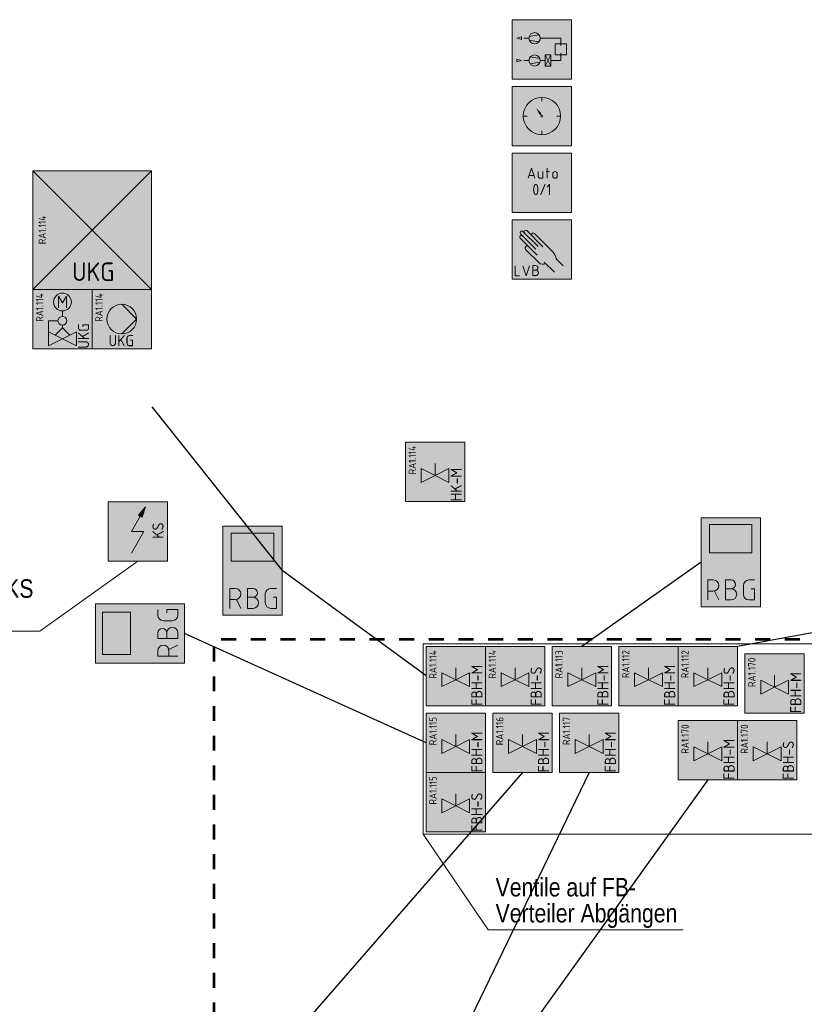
# Model space of a CAD drawing. Header units: metres. Extents: x -19.7 to 21.5, y -3.9 to 32.8.
# Tile 8 of 11: x -2 to 3.3, y 24.2 to 30.8. Entities that reach past the tile are written whole.
import ezdxf
from ezdxf.enums import TextEntityAlignment as Align

# ---------------------------------------------------------------- set-up
doc = ezdxf.new("R2010")
doc.units = ezdxf.units.M
doc.header["$MEASUREMENT"] = 0
doc.linetypes.add('DGN Style 3', pattern=[0.021481, 0.015344, -0.006138])
doc.linetypes.add('DGN Style 5', pattern=[0.010741, 0.004603, -0.006138])
doc.layers.add('INTERN_Bemerkung', color=6, linetype='Continuous', lineweight=30, plot=False)
for name, color, linetype, lineweight in [('TRI_CONNPTS', 7, 'Continuous', 0), ('TRI_H3D', 7, 'Continuous', 0), ('ZWP_440_KL_GA', 3, 'Continuous', 30), ('ZWP_480_SYM_E0', 5, 'Continuous', 13), ('ZWP_480_SYM_E0_2D', 7, 'Continuous', 0), ('ZWP_480_SYM_SCHWARZ', 7, 'Continuous', 13), ('ZWP_480_SYM_SCHWARZ_2D', 7, 'Continuous', 0), ('ZWP_480_TEXT_1_50_TOP', 7, 'Continuous', 0)]:
    doc.layers.add(name, color=color, linetype=linetype, lineweight=lineweight)
doc.layers.get('TRI_CONNPTS').off()
doc.layers.get('TRI_H3D').off()
doc.styles.add('ISOCP', font='isocp.shx')
doc.styles.add('Style-isocp', font='isocp.shx')
doc.styles.add('ZWP_1 50', font='ARIALN.TTF', dxfattribs={"height": 0.125})

# ---------------------------------------------------------------- blocks, each defined once
blk = doc.blocks.new('*U19')
at = {"color": 5, "linetype": 'Continuous', "lineweight": 13}
for p, q in [((0, -0.0075), (-0.0375, -0.0075)), ((0.0075, -0.0075), (0.0375, -0.0675))]:
    blk.add_line(p, q, dxfattribs=at)
at = {"color": 5, "linetype": 'Continuous', "lineweight": 13, "flags": 128}
blk.add_lwpolyline([(-0.0375, -0.0675), (-0.0375, 0.0675), (0, 0.0675)], dxfattribs=at)
at = {"color": 5, "linetype": 'Continuous', "lineweight": 13, "extrusion": (0, 0, -1)}
blk.add_arc((0, 0.03), 0.0375, 90, 270, dxfattribs=at)
blk = doc.blocks.new('*U20')
at = {"color": 5, "linetype": 'Continuous', "lineweight": 13}
for p, q in [((0, 0.0075), (-0.0375, 0.0075)), ((-0.0375, -0.0675), (0, -0.0675))]:
    blk.add_line(p, q, dxfattribs=at)
at = {"color": 5, "linetype": 'Continuous', "lineweight": 13, "flags": 128}
blk.add_lwpolyline([(0, 0.0675), (-0.0375, 0.0675), (-0.0375, -0.0675)], dxfattribs=at)
at = {"color": 5, "linetype": 'Continuous', "lineweight": 13}
for centre, radius in [((0, 0.0375), 0.03), ((0, -0.03), 0.0375)]:
    blk.add_arc(centre, radius, 270, 90, dxfattribs=at)
blk = doc.blocks.new('*U21')
at = {"color": 5, "linetype": 'Continuous', "lineweight": 13}
for p, q in [((0, 0.0675), (0.0375, 0.0675)), ((-0.0375, -0.03), (-0.0375, 0.03))]:
    blk.add_line(p, q, dxfattribs=at)
at = {"color": 5, "linetype": 'Continuous', "lineweight": 13, "flags": 128}
blk.add_lwpolyline([(0.015, 0.0075), (0.0375, 0.0075), (0.0375, -0.0675), (0, -0.0675)], dxfattribs=at)
at = {"color": 5, "linetype": 'Continuous', "lineweight": 13, "extrusion": (0, 0, -1)}
for centre, start, end in [((0, 0.03), 0, 90), ((0, -0.03), 270, 0)]:
    blk.add_arc(centre, 0.0375, start, end, dxfattribs=at)
blk = doc.blocks.new('ZWP_480_Raumbediegerät_mit_Display_1')
at = {"color": 5, "lineweight": 13, "flags": 128}
blk.add_lwpolyline([(-0.2, 0.3), (0.2, 0.3), (0.2, -0.3), (-0.2, -0.3)], close=True, dxfattribs=at)
at = {"color": 254, "lineweight": 13, "extrusion": (0, 0, -1)}
blk.add_solid([(0.2, 0.3), (-0.2, 0.3), (0.2, -0.3), (-0.2, -0.3)], dxfattribs=at)
at = {"color": 5, "lineweight": 13}
blk.add_3dface([(-0.1436, 0.2536), (0.1436, 0.2536), (0.1436, 0.0636), (-0.1436, 0.0636)], dxfattribs=at)
at = {"color": 5, "linetype": 'Continuous', "lineweight": 13}
for name, p in [('*U19', (-0.1171, -0.1873)), ('*U20', (0.003, -0.1873)), ('*U21', (0.123, -0.1873))]:
    blk.add_blockref(name, p, dxfattribs=at)
blk = doc.blocks.new('ZWP_480_Raumbediegerät_mit_Display')
at = {"layer": 'ZWP_480_SYM_E0', "color": 5, "lineweight": 13}
blk.add_blockref('ZWP_480_Raumbediegerät_mit_Display_1', (0, 0), dxfattribs=at)
blk = doc.blocks.new('*U24')
at = {"color": 5, "linetype": 'Continuous', "lineweight": 13}
for p, q in [((0, -0.0075), (-0.0375, -0.0075)), ((0.0075, -0.0075), (0.0375, -0.0675))]:
    blk.add_line(p, q, dxfattribs=at)
at = {"color": 5, "linetype": 'Continuous', "lineweight": 13, "flags": 128}
blk.add_lwpolyline([(-0.0375, -0.0675), (-0.0375, 0.0675), (0, 0.0675)], dxfattribs=at)
at = {"color": 5, "linetype": 'Continuous', "lineweight": 13, "extrusion": (0, 0, -1)}
blk.add_arc((0, 0.03), 0.0375, 90, 270, dxfattribs=at)
blk = doc.blocks.new('*U25')
at = {"color": 5, "linetype": 'Continuous', "lineweight": 13}
for p, q in [((0, 0.0075), (-0.0375, 0.0075)), ((-0.0375, -0.0675), (0, -0.0675))]:
    blk.add_line(p, q, dxfattribs=at)
at = {"color": 5, "linetype": 'Continuous', "lineweight": 13, "flags": 128}
blk.add_lwpolyline([(0, 0.0675), (-0.0375, 0.0675), (-0.0375, -0.0675)], dxfattribs=at)
at = {"color": 5, "linetype": 'Continuous', "lineweight": 13}
for centre, radius in [((0, 0.0375), 0.03), ((0, -0.03), 0.0375)]:
    blk.add_arc(centre, radius, 270, 90, dxfattribs=at)
blk = doc.blocks.new('*U26')
at = {"color": 5, "linetype": 'Continuous', "lineweight": 13}
for p, q in [((0, 0.0675), (0.0375, 0.0675)), ((-0.0375, -0.03), (-0.0375, 0.03))]:
    blk.add_line(p, q, dxfattribs=at)
at = {"color": 5, "linetype": 'Continuous', "lineweight": 13, "flags": 128}
blk.add_lwpolyline([(0.015, 0.0075), (0.0375, 0.0075), (0.0375, -0.0675), (0, -0.0675)], dxfattribs=at)
at = {"color": 5, "linetype": 'Continuous', "lineweight": 13, "extrusion": (0, 0, -1)}
for centre, start, end in [((0, 0.03), 0, 90), ((0, -0.03), 270, 0)]:
    blk.add_arc(centre, 0.0375, start, end, dxfattribs=at)
blk = doc.blocks.new('ZWP_480_Raumbediegerät_mit_Display_1_1')
at = {"color": 5, "lineweight": 13, "flags": 128}
blk.add_lwpolyline([(-0.2, 0.3), (0.2, 0.3), (0.2, -0.3), (-0.2, -0.3)], close=True, dxfattribs=at)
at = {"color": 254, "lineweight": 13}
blk.add_solid([(-0.2, 0.3), (0.2, 0.3), (-0.2, -0.3), (0.2, -0.3)], dxfattribs=at)
at = {"color": 5, "lineweight": 13}
blk.add_3dface([(-0.1436, 0.2536), (0.1436, 0.2536), (0.1436, 0.0636), (-0.1436, 0.0636)], dxfattribs=at)
at = {"color": 5, "linetype": 'Continuous', "lineweight": 13}
for name, p in [('*U24', (-0.1171, -0.1872)), ('*U25', (0.0029, -0.1872)), ('*U26', (0.1229, -0.1872))]:
    blk.add_blockref(name, p, dxfattribs=at)
blk = doc.blocks.new('ZWP_480_Raumbediegerät_mit_Display_2')
at = {"layer": 'ZWP_480_SYM_E0', "color": 5, "lineweight": 13, "rotation": 90}
blk.add_blockref('ZWP_480_Raumbediegerät_mit_Display_1_1', (0, 0), dxfattribs=at)
blk = doc.blocks.new('ZWP_480_Autarke_Anlage_1')
at = {"lineweight": 13, "extrusion": (0, 0, -1)}
blk.add_hatch(color=5, dxfattribs=at).paths.add_polyline_path([(-0.0294, -0.1046), (-0.0524, -0.0355), (-0.0046, -0.0904), (-0.017, -0.0975)])
at = {"color": 5, "lineweight": 13}
for p, q in [((-0.0417, -0.2), (0.017, -0.0975)), ((-0.0424, -0.347), (0.0417, -0.2)), ((-0.0417, -0.2), (0.0417, -0.2))]:
    blk.add_line(p, q, dxfattribs=at)
at = {"color": 5, "lineweight": 13, "flags": 128}
for points in [[(-0.2, -0.4), (-0.2, 0), (0.2, 0), (0.2, -0.4)], [(0.0046, -0.0904), (0.0524, -0.0355), (0.0294, -0.1046), (0.017, -0.0975)]]:
    blk.add_lwpolyline(points, close=True, dxfattribs=at)
at = {"color": 254, "lineweight": 13}
blk.add_solid([(-0.2, -0.4), (-0.2, 0), (0.2, -0.4), (0.2, 0)], dxfattribs=at)
at = {"color": 7, "insert": (0.1365, -0.1944), "char_height": 0.15, "attachment_point": 5, "rotation": 90, "style": 'ISOCP'}
blk.add_mtext('\\H0.5x;\\C7;KS', dxfattribs=at)
blk = doc.blocks.new('ZWP_480_Autarke_Anlage')
at = {"layer": 'ZWP_440_KL_GA', "color": 52, "linetype": 'DGN Style 5', "lineweight": 0}
blk.add_line((0, 0.001), (0, 0.0013), dxfattribs=at)
at = {"layer": 'ZWP_440_KL_GA', "color": 212, "linetype": 'DGN Style 5', "lineweight": 0}
blk.add_line((0, 0, 0.001), (0, 0.0004, 0.001), dxfattribs=at)
at = {"layer": 'ZWP_440_KL_GA', "color": 12, "linetype": 'DGN Style 5', "lineweight": 0}
blk.add_line((0, 0), (0, 0.0002), dxfattribs=at)
at = {"layer": 'ZWP_440_KL_GA', "color": 92, "linetype": 'DGN Style 5', "lineweight": 0}
blk.add_line((0.001, 0), (0.001, 0.0001), dxfattribs=at)
at = {"layer": 'ZWP_440_KL_GA', "color": 32, "linetype": 'DGN Style 5', "lineweight": 0}
blk.add_line((0.2, 0), (0.2, 0.0005), dxfattribs=at)
at = {"layer": 'ZWP_480_SYM_E0', "color": 5, "lineweight": 13}
blk.add_blockref('ZWP_480_Autarke_Anlage_1', (0, 0), dxfattribs=at)
blk = doc.blocks.new('_T3D___5')
at = {"layer": 'ZWP_480_TEXT_1_50_TOP', "linetype": 'Continuous'}
for p, q in [((-1.8622, 26.7163, 4.705), (-1.2019, 27.1887, 4.705)), ((-3.1488, 26.7163, 4.705), (-1.8622, 26.7163, 4.705))]:
    blk.add_line(p, q, dxfattribs=at)
at = {"layer": 'ZWP_480_TEXT_1_50_TOP', "linetype": 'Continuous', "style": 'ZWP_1 50'}
for s, p in [('Anschlussdose KS', (-3.0988, 27.0663, 4.705)), ('H=2,2m', (-3.0988, 26.8913, 4.705))]:
    blk.add_text(s, height=0.125, dxfattribs=at).set_placement(p, align=Align.TOP_LEFT)
blk = doc.blocks.new('ZWP_480_Umluftkühlgerät_1_1')
at = {"color": 5, "lineweight": 13}
for p, q in [((0.4, 0.4), (-0.4, -0.4)), ((0.4, -0.4), (-0.4, 0.4))]:
    blk.add_line(p, q, dxfattribs=at)
at = {"color": 5, "lineweight": 13, "flags": 128}
blk.add_lwpolyline([(-0.4, 0.4), (0.4, 0.4), (0.4, -0.4), (-0.4, -0.4)], close=True, dxfattribs=at)
at = {"color": 254, "lineweight": 13, "extrusion": (0, 0, -1)}
blk.add_solid([(0.4, 0.4), (-0.4, 0.4), (0.4, -0.4), (-0.4, -0.4)], dxfattribs=at)
at = {"insert": (-0.361, 0.0009), "char_height": 0.18, "attachment_point": 2, "rotation": 90, "style": 'ISOCP'}
blk.add_mtext('\\H0.277778x;RA1.114', dxfattribs=at)
at = {"insert": (0.0081, -0.2808), "char_height": 0.125, "attachment_point": 5, "style": 'ISOCP'}
blk.add_mtext('UKG', dxfattribs=at)
blk = doc.blocks.new('ZWP_480_Umluftkühlgerät_2')
at = {"layer": 'ZWP_480_SYM_E0_2D', "color": 5, "lineweight": 13}
blk.add_blockref('ZWP_480_Umluftkühlgerät_1_1', (0, 0), dxfattribs=at)
blk = doc.blocks.new('ZWP_480_Ventil_2Weg_druckunabhängig_1_1')
at = {"color": 5, "lineweight": 13}
for p, q in [((0, 0.055), (0, 0.0185)), ((-0.0938, -0.0115), (-0.0938, -0.0865)), ((-0.0938, -0.0115), (-0.03, -0.0115)), ((0, -0.0415), (0, -0.0584)), ((-0.0938, -0.0865), (0, -0.1334)), ((-0.0938, -0.1803), (-0.0938, -0.0865)), ((0.0938, -0.0865), (0, -0.1334)), ((0.0938, -0.1803), (0.0938, -0.0865)), ((0, -0.1334), (-0.0938, -0.1803)), ((0, -0.1334), (0.0938, -0.1803))]:
    blk.add_line(p, q, dxfattribs=at)
at = {"color": 5, "lineweight": 13, "flags": 128}
blk.add_lwpolyline([(-0.2, 0.2), (0.2, 0.2), (0.2, -0.2), (-0.2, -0.2)], close=True, dxfattribs=at)
blk.add_lwpolyline([(-0.2, 0.2), (0.2, 0.2), (0.2, -0.2), (-0.2, -0.2)], close=True, dxfattribs=at)
at = {"color": 5, "linetype": 'Continuous', "lineweight": 13, "flags": 128}
blk.add_lwpolyline([(-0.0262, 0.0754), (-0.0262, 0.1542), (0.0001, 0.1104), (0.0263, 0.1542), (0.0263, 0.0754)], dxfattribs=at)
at = {"color": 5, "lineweight": 13}
for centre, radius in [((0, 0.115), 0.06), ((0, -0.0115), 0.03)]:
    blk.add_circle(centre, radius, dxfattribs=at)
at = {"color": 254, "lineweight": 13, "extrusion": (0, 0, -1)}
blk.add_solid([(0.2, 0.2), (-0.2, 0.2), (0.2, -0.2), (-0.2, -0.2)], dxfattribs=at)
blk.add_solid([(0.2, 0.2), (-0.2, 0.2), (0.2, -0.2), (-0.2, -0.2)], dxfattribs=at)
at = {"color": 5, "lineweight": 13}
blk.add_3dface([(-0.05, -0.1084), (0, -0.0584), (0.05, -0.1084), (0, -0.1334)], dxfattribs=at)
at = {"rotation": 90, "style": 'ISOCP'}
for s, insert, char_height, attachment_point in [('\\H0.277778x;RA1.114', (-0.1786, 0.174), 0.18, 3), ('\\H0.5x;UKG', (0.1423, -0.2), 0.15, 4)]:
    blk.add_mtext(s, dxfattribs=dict(at, insert=insert, char_height=char_height, attachment_point=attachment_point))
blk = doc.blocks.new('ZWP_480_Ventil_2Weg_druckunabhängig_2')
at = {"layer": 'ZWP_480_SYM_E0_2D', "color": 5, "lineweight": 13}
blk.add_blockref('ZWP_480_Ventil_2Weg_druckunabhängig_1_1', (0, 0), dxfattribs=at)
blk = doc.blocks.new('ZWP_480_Ventil_thermelektr_1')
at = {"color": 5, "lineweight": 13}
for p, q in [((-0.0938, 0.0242), (0, -0.0227)), ((-0.0938, -0.0696), (-0.0938, 0.0242)), ((0, 0.0573), (0, -0.0227)), ((0.0938, 0.0242), (0, -0.0227)), ((0.0938, -0.0696), (0.0938, 0.0242)), ((0, -0.0227), (-0.0938, -0.0696)), ((0, -0.0227), (0.0938, -0.0696))]:
    blk.add_line(p, q, dxfattribs=at)
at = {"color": 5, "lineweight": 13, "flags": 128}
blk.add_lwpolyline([(-0.2, 0.2022), (0.2, 0.2022), (0.2, -0.1978), (-0.2, -0.1978)], close=True, dxfattribs=at)
blk.add_lwpolyline([(-0.2, 0.2022), (0.2, 0.2022), (0.2, -0.1978), (-0.2, -0.1978)], close=True, dxfattribs=at)
at = {"color": 254, "lineweight": 13, "extrusion": (0, 0, -1)}
blk.add_solid([(0.2, 0.2022), (-0.2, 0.2022), (0.2, -0.1978), (-0.2, -0.1978)], dxfattribs=at)
blk.add_solid([(0.2, 0.2022), (-0.2, 0.2022), (0.2, -0.1978), (-0.2, -0.1978)], dxfattribs=at)
at = {"rotation": 90, "style": 'ISOCP'}
for s, insert, char_height, attachment_point in [('\\H0.277778x;RA1.114', (-0.1786, 0.1762), 0.18, 3), ('\\H0.5x;HK-M', (0.1423, -0.1978), 0.15, 4)]:
    blk.add_mtext(s, dxfattribs=dict(at, insert=insert, char_height=char_height, attachment_point=attachment_point))
blk = doc.blocks.new('ZWP_480_Ventil_thermelektr')
at = {"layer": 'ZWP_480_SYM_E0_2D', "color": 5, "lineweight": 13}
blk.add_blockref('ZWP_480_Ventil_thermelektr_1', (0, 0), dxfattribs=at)
blk = doc.blocks.new('ZWP_480_Anlsch_Anlagenbild_kl_1')
at = {"color": 250, "lineweight": 13}
for p, q in [((0.163, 0.275), (0.1279, 0.275)), ((0.163, 0.275), (0.1279, 0.275)), ((0.1651, 0.2873), (0.2297, 0.2986)), ((0.238, 0.275), (0.3775, 0.275)), ((0.3775, 0.2262), (0.3775, 0.275)), ((0.1651, 0.2627), (0.2297, 0.2514)), ((0.2359, 0.1373), (0.1713, 0.1486)), ((0.3105, 0.1625), (0.273, 0.0875)), ((0.273, 0.1625), (0.3105, 0.0875)), ((0.3775, 0.125), (0.3775, 0.1738)), ((0.163, 0.125), (0.1279, 0.125)), ((0.2359, 0.1127), (0.1713, 0.1014)), ((0.238, 0.125), (0.273, 0.125)), ((0.3775, 0.125), (0.3105, 0.125))]:
    blk.add_line(p, q, dxfattribs=at)
at = {"color": 250, "lineweight": 13, "flags": 128}
blk.add_lwpolyline([(0.05, 0.4), (0.45, 0.4), (0.45, 0), (0.05, 0)], close=True, dxfattribs=at)
at = {"color": 250, "lineweight": 13}
for centre in [(0.2005, 0.275), (0.2005, 0.125)]:
    blk.add_circle(centre, 0.0375, dxfattribs=at)
at = {"color": 254, "lineweight": 13, "extrusion": (0, 0, -1)}
blk.add_solid([(-0.05, 0.4), (-0.45, 0.4), (-0.05, 0), (-0.45, 0)], dxfattribs=at)
at = {"color": 250, "lineweight": 13}
for points in [[(0.1115, 0.2844), (0.0805, 0.275), (0.1115, 0.2656)], [(0.34, 0.2375), (0.415, 0.2375), (0.415, 0.1625), (0.34, 0.1625)], [(0.0805, 0.1344), (0.1115, 0.125), (0.0805, 0.1156)], [(0.273, 0.1625), (0.3105, 0.1625), (0.3105, 0.0875), (0.273, 0.0875)]]:
    blk.add_3dface(points, dxfattribs=at)
blk = doc.blocks.new('ZWP_480_Anlsch_Anlagenbild_kl')
at = {"layer": 'ZWP_480_SYM_SCHWARZ', "color": 250, "lineweight": 13}
blk.add_blockref('ZWP_480_Anlsch_Anlagenbild_kl_1', (0, 0), dxfattribs=at)
blk = doc.blocks.new('ZWP_480_Anlsch_Zeitschaltprogramm_kl_1')
at = {"color": 250, "lineweight": 13}
for p, q in [((0.25, 0.3257), (0.25, 0.2999)), ((0.1501, 0.2), (0.1243, 0.2)), ((0.3757, 0.2), (0.3499, 0.2)), ((0.25, 0.1001), (0.25, 0.0743))]:
    blk.add_line(p, q, dxfattribs=at)
at = {"color": 250, "lineweight": 13, "flags": 128}
blk.add_lwpolyline([(0.05, 0.4), (0.45, 0.4), (0.45, 0), (0.05, 0)], close=True, dxfattribs=at)
at = {"color": 250, "lineweight": 13}
for radius in [0.1257, 0.00655]:
    blk.add_circle((0.25, 0.2), radius, dxfattribs=at)
at = {"color": 254, "lineweight": 13, "extrusion": (0, 0, -1)}
blk.add_solid([(-0.05, 0.4), (-0.45, 0.4), (-0.05, 0), (-0.45, 0)], dxfattribs=at)
at = {"color": 7, "lineweight": 13, "extrusion": (0, 0, -1)}
blk.add_solid([(-0.25, 0.2), (-0.2558, 0.2211), (-0.2674, 0.2132), (-0.314, 0.2941)], dxfattribs=at)
at = {"color": 7, "lineweight": 13}
blk.add_solid([(0.25, 0.2), (0.2439, 0.221), (0.2324, 0.2129), (0.2111, 0.2554)], dxfattribs=at)
blk = doc.blocks.new('ZWP_480_Anlsch_Zeitschaltprogramm_kl')
at = {"layer": 'ZWP_480_SYM_SCHWARZ', "color": 250, "lineweight": 13}
blk.add_blockref('ZWP_480_Anlsch_Zeitschaltprogramm_kl_1', (0, 0), dxfattribs=at)
blk = doc.blocks.new('*U61')
at = {"color": 250, "lineweight": 13}
blk.add_line((0.032, -0.03), (-0.032, -0.03), dxfattribs=at)
at = {"color": 250, "lineweight": 13, "flags": 128}
blk.add_lwpolyline([(-0.045, -0.068), (0, 0.067), (0.045, -0.068)], dxfattribs=at)
blk = doc.blocks.new('*U62')
at = {"color": 250, "lineweight": 13}
blk.add_line((-0.03, 0.045), (-0.03, -0.019), dxfattribs=at)
at = {"color": 250, "lineweight": 13, "flags": 128}
blk.add_lwpolyline([(-0.004, -0.045), (0.03, -0.045), (0.03, 0.045)], dxfattribs=at)
at = {"color": 250, "lineweight": 13}
blk.add_arc((-0.004, -0.019), 0.0262, 180, 270, dxfattribs=at)
blk = doc.blocks.new('*U63')
at = {"color": 250, "lineweight": 13}
for p, q in [((-0.023, 0.022), (0.022, 0.022)), ((-0.008, -0.068), (-0.008, 0.067))]:
    blk.add_line(p, q, dxfattribs=at)
blk = doc.blocks.new('*U64')
at = {"color": 250, "lineweight": 13}
for p, q in [((-0.03, -0.015), (-0.03, 0.015)), ((0.03, 0.015), (0.03, -0.015))]:
    blk.add_line(p, q, dxfattribs=at)
at = {"color": 250, "lineweight": 13, "extrusion": (0, 0, -1)}
for centre, start, end in [((0, 0.015), 0, 180), ((0, -0.015), 180, 0)]:
    blk.add_arc(centre, 0.03, start, end, dxfattribs=at)
blk = doc.blocks.new('ZWP_480_Anlsch_Anlagenschalter_kl_1')
at = {"color": 250, "lineweight": 13, "flags": 128}
blk.add_lwpolyline([(0.05, 0.4), (0.45, 0.4), (0.45, 0), (0.05, 0)], close=True, dxfattribs=at)
at = {"color": 254, "lineweight": 13, "extrusion": (0, 0, -1)}
blk.add_solid([(-0.05, 0.4), (-0.45, 0.4), (-0.05, 0), (-0.45, 0)], dxfattribs=at)
at = {"color": 250, "lineweight": 13, "xscale": 0.5, "yscale": 0.5}
for name, p in [('*U61', (0.1806, 0.265)), ('*U62', (0.2406, 0.2537)), ('*U63', (0.2894, 0.265)), ('*U64', (0.3381, 0.2537))]:
    blk.add_blockref(name, p, dxfattribs=at)
at = {"style": 'Style-isocp'}
blk.add_text('0/1', height=0.075, dxfattribs=at).set_placement((0.25, 0.1919), align=Align.TOP_CENTER)
blk = doc.blocks.new('ZWP_480_Anlsch_Anlagenschalter_kl')
at = {"layer": 'ZWP_480_SYM_SCHWARZ_2D', "color": 250, "lineweight": 13}
blk.add_blockref('ZWP_480_Anlsch_Anlagenschalter_kl_1', (0, 0), dxfattribs=at)
blk = doc.blocks.new('*U58')
at = {"color": 250, "linetype": 'Continuous', "lineweight": 13}
for p, q in [((0, 0.008), (-0.038, 0.008)), ((-0.038, -0.067), (0, -0.067))]:
    blk.add_line(p, q, dxfattribs=at)
at = {"color": 250, "linetype": 'Continuous', "lineweight": 13, "flags": 128}
blk.add_lwpolyline([(0, 0.068), (-0.038, 0.068), (-0.038, -0.067)], dxfattribs=at)
at = {"color": 250, "linetype": 'Continuous', "lineweight": 13}
for centre, radius in [((0, 0.038), 0.03), ((0, -0.03), 0.0375)]:
    blk.add_arc(centre, radius, 270, 90, dxfattribs=at)
blk = doc.blocks.new('ZWP_480_Anlsch_Handeingriff_LVB_kl_1')
at = {"color": 250, "lineweight": 13}
for p, q in [((0.219, 0.162), (0.1043, 0.2766)), ((0.21, 0.2027), (0.1061, 0.3066)), ((0.2246, 0.2199), (0.122, 0.3225)), ((0.2573, 0.219), (0.1482, 0.3281)), ((0.326, 0.182), (0.1996, 0.3084)), ((0.2288, 0.1118), (0.1395, 0.2011)), ((0.3927, 0.0908), (0.3454, 0.1381)), ((0.3351, 0.0471), (0.2663, 0.1158))]:
    blk.add_line(p, q, dxfattribs=at)
at = {"color": 250, "lineweight": 13, "flags": 128}
blk.add_lwpolyline([(0.05, 0.4), (0.45, 0.4), (0.45, 0), (0.05, 0)], close=True, dxfattribs=at)
at = {"color": 250, "linetype": 'Continuous', "lineweight": 13, "flags": 128}
for points in [[(0.0695, 0.0911), (0.0695, 0.0236), (0.0995, 0.0236)], [(0.122, 0.0911), (0.1445, 0.0236), (0.167, 0.0911)]]:
    blk.add_lwpolyline(points, dxfattribs=at)
at = {"color": 250, "lineweight": 13}
for centre, radius, start, end in [((0.1122, 0.2846), 0.0112, 39.18845, 225), ((0.114, 0.3146), 0.0112, 45, 225), ((0.1403, 0.3201), 0.0112, 45, 225), ((0.1917, 0.3005), 0.0112, 45, 225), ((0.1506, 0.2102), 0.0143, 39.37732, 225), ((0.2555, 0.1385), 0.0378, 225, 302.19884)]:
    blk.add_arc(centre, radius, start, end, dxfattribs=at)
blk.add_ellipse((0.3181, 0.1641), major_axis=(0.0237, -0.04), ratio=0.353513, start_param=0.67387, end_param=1.817169, dxfattribs=at)
at = {"color": 254, "lineweight": 13, "extrusion": (0, 0, -1)}
blk.add_solid([(-0.05, 0.4), (-0.45, 0.4), (-0.05, 0), (-0.45, 0)], dxfattribs=at)
at = {"color": 250, "linetype": 'Continuous', "lineweight": 13, "xscale": 0.5, "yscale": 0.5}
blk.add_blockref('*U58', (0.2082, 0.0574), dxfattribs=at)
blk = doc.blocks.new('ZWP_480_Anlsch_Handeingriff_LVB_kl')
at = {"layer": 'ZWP_480_SYM_SCHWARZ', "color": 250, "lineweight": 13}
blk.add_blockref('ZWP_480_Anlsch_Handeingriff_LVB_kl_1', (0, 0), dxfattribs=at)
blk = doc.blocks.new('ZWP_480_Ventil_thermelektr_1_2')
at = {"color": 5, "lineweight": 13}
for p, q in [((-0.0938, 0.0242), (0, -0.0227)), ((-0.0938, -0.0696), (-0.0938, 0.0242)), ((0, 0.0573), (0, -0.0227)), ((0.0938, 0.0242), (0, -0.0227)), ((0.0938, -0.0696), (0.0938, 0.0242)), ((0, -0.0227), (-0.0938, -0.0696)), ((0, -0.0227), (0.0938, -0.0696))]:
    blk.add_line(p, q, dxfattribs=at)
at = {"color": 5, "lineweight": 13, "flags": 128}
blk.add_lwpolyline([(-0.2, 0.2022), (0.2, 0.2022), (0.2, -0.1978), (-0.2, -0.1978)], close=True, dxfattribs=at)
blk.add_lwpolyline([(-0.2, 0.2022), (0.2, 0.2022), (0.2, -0.1978), (-0.2, -0.1978)], close=True, dxfattribs=at)
at = {"color": 254, "lineweight": 13, "extrusion": (0, 0, -1)}
blk.add_solid([(0.2, 0.2022), (-0.2, 0.2022), (0.2, -0.1978), (-0.2, -0.1978)], dxfattribs=at)
blk.add_solid([(0.2, 0.2022), (-0.2, 0.2022), (0.2, -0.1978), (-0.2, -0.1978)], dxfattribs=at)
at = {"rotation": 90, "style": 'ISOCP'}
for s, insert, char_height, attachment_point in [('\\H0.277778x;RA1.112', (-0.1786, 0.1762), 0.18, 3), ('\\H0.5x;FBH-M', (0.1423, -0.1978), 0.15, 4)]:
    blk.add_mtext(s, dxfattribs=dict(at, insert=insert, char_height=char_height, attachment_point=attachment_point))
blk = doc.blocks.new('ZWP_480_Ventil_thermelektr_3')
at = {"layer": 'ZWP_480_SYM_E0_2D', "color": 5, "lineweight": 13}
blk.add_blockref('ZWP_480_Ventil_thermelektr_1_2', (0, 0), dxfattribs=at)
blk = doc.blocks.new('ZWP_480_Ventil_thermelektr_1_3')
at = {"color": 5, "lineweight": 13}
for p, q in [((-0.0938, 0.0242), (0, -0.0227)), ((-0.0938, -0.0696), (-0.0938, 0.0242)), ((0, 0.0573), (0, -0.0227)), ((0.0938, 0.0242), (0, -0.0227)), ((0.0938, -0.0696), (0.0938, 0.0242)), ((0, -0.0227), (-0.0938, -0.0696)), ((0, -0.0227), (0.0938, -0.0696))]:
    blk.add_line(p, q, dxfattribs=at)
at = {"color": 5, "lineweight": 13, "flags": 128}
blk.add_lwpolyline([(-0.2, 0.2022), (0.2, 0.2022), (0.2, -0.1978), (-0.2, -0.1978)], close=True, dxfattribs=at)
blk.add_lwpolyline([(-0.2, 0.2022), (0.2, 0.2022), (0.2, -0.1978), (-0.2, -0.1978)], close=True, dxfattribs=at)
at = {"color": 254, "lineweight": 13, "extrusion": (0, 0, -1)}
blk.add_solid([(0.2, 0.2022), (-0.2, 0.2022), (0.2, -0.1978), (-0.2, -0.1978)], dxfattribs=at)
blk.add_solid([(0.2, 0.2022), (-0.2, 0.2022), (0.2, -0.1978), (-0.2, -0.1978)], dxfattribs=at)
at = {"rotation": 90, "style": 'ISOCP'}
for s, insert, char_height, attachment_point in [('\\H0.277778x;RA1.112', (-0.1786, 0.1762), 0.18, 3), ('\\H0.5x;FBH-S', (0.1423, -0.1978), 0.15, 4)]:
    blk.add_mtext(s, dxfattribs=dict(at, insert=insert, char_height=char_height, attachment_point=attachment_point))
blk = doc.blocks.new('ZWP_480_Ventil_thermelektr_4')
at = {"layer": 'ZWP_480_SYM_E0_2D', "color": 5, "lineweight": 13}
blk.add_blockref('ZWP_480_Ventil_thermelektr_1_3', (0, 0), dxfattribs=at)
blk = doc.blocks.new('ZWP_480_Pumpe_1')
at = {"lineweight": 13}
h = blk.add_hatch(color=254, dxfattribs=at)
edge = h.paths.add_edge_path()
edge.add_arc((0, 0), 0.1, 0, 360)
at = {"color": 5, "lineweight": 13}
for q in [(0, 0.1), (0, -0.1)]:
    blk.add_line((0.1, 0), q, dxfattribs=at)
at = {"color": 5, "lineweight": 13, "flags": 128}
blk.add_lwpolyline([(-0.2, 0.2), (0.2, 0.2), (0.2, -0.2), (-0.2, -0.2)], close=True, dxfattribs=at)
at = {"color": 5, "lineweight": 13}
blk.add_circle((0, 0), 0.1, dxfattribs=at)
at = {"color": 254, "lineweight": 13, "extrusion": (0, 0, -1)}
blk.add_solid([(0.2, 0.2), (-0.2, 0.2), (0.2, -0.2), (-0.2, -0.2)], dxfattribs=at)
at = {"insert": (-0.1786, 0.174), "char_height": 0.18, "attachment_point": 3, "rotation": 90, "style": 'ISOCP'}
blk.add_mtext('\\H0.277778x;RA1.114', dxfattribs=at)
at = {"insert": (-0.0037, -0.1457), "char_height": 0.15, "attachment_point": 5, "style": 'ISOCP'}
blk.add_mtext('\\H0.5x;UKG', dxfattribs=at)
blk = doc.blocks.new('ZWP_480_Pumpe')
at = {"layer": 'ZWP_480_SYM_E0_2D', "color": 5, "lineweight": 13}
blk.add_blockref('ZWP_480_Pumpe_1', (0, 0), dxfattribs=at)
blk = doc.blocks.new('ZWP_480_Ventil_thermoelektr_1')
at = {"color": 5, "lineweight": 13}
for p, q in [((-0.0938, 0.0242), (0, -0.0227)), ((-0.0938, -0.0696), (-0.0938, 0.0242)), ((0, 0.0573), (0, -0.0227)), ((0.0938, 0.0242), (0, -0.0227)), ((0.0938, -0.0696), (0.0938, 0.0242)), ((0, -0.0227), (-0.0938, -0.0696)), ((0, -0.0227), (0.0938, -0.0696))]:
    blk.add_line(p, q, dxfattribs=at)
at = {"color": 5, "lineweight": 13, "flags": 128}
blk.add_lwpolyline([(-0.2, 0.2022), (0.2, 0.2022), (0.2, -0.1978), (-0.2, -0.1978)], close=True, dxfattribs=at)
blk.add_lwpolyline([(-0.2, 0.2022), (0.2, 0.2022), (0.2, -0.1978), (-0.2, -0.1978)], close=True, dxfattribs=at)
at = {"color": 254, "lineweight": 13, "extrusion": (0, 0, -1)}
blk.add_solid([(0.2, 0.2022), (-0.2, 0.2022), (0.2, -0.1978), (-0.2, -0.1978)], dxfattribs=at)
blk.add_solid([(0.2, 0.2022), (-0.2, 0.2022), (0.2, -0.1978), (-0.2, -0.1978)], dxfattribs=at)
at = {"rotation": 90, "style": 'ISOCP'}
for s, insert, char_height, attachment_point in [('\\H0.277778x;RA1.114', (-0.1786, 0.1762), 0.18, 3), ('\\H0.5x;FBH-M', (0.1423, -0.1978), 0.15, 4)]:
    blk.add_mtext(s, dxfattribs=dict(at, insert=insert, char_height=char_height, attachment_point=attachment_point))
blk = doc.blocks.new('ZWP_480_Ventil_thermoelektr')
at = {"layer": 'ZWP_480_SYM_E0_2D', "color": 5, "lineweight": 13}
blk.add_blockref('ZWP_480_Ventil_thermoelektr_1', (0, 0), dxfattribs=at)
blk = doc.blocks.new('ZWP_480_Ventil_thermoelektr_1_1')
at = {"color": 5, "lineweight": 13}
for p, q in [((-0.0938, 0.0242), (0, -0.0227)), ((-0.0938, -0.0696), (-0.0938, 0.0242)), ((0, 0.0573), (0, -0.0227)), ((0.0938, 0.0242), (0, -0.0227)), ((0.0938, -0.0696), (0.0938, 0.0242)), ((0, -0.0227), (-0.0938, -0.0696)), ((0, -0.0227), (0.0938, -0.0696))]:
    blk.add_line(p, q, dxfattribs=at)
at = {"color": 5, "lineweight": 13, "flags": 128}
blk.add_lwpolyline([(-0.2, 0.2022), (0.2, 0.2022), (0.2, -0.1978), (-0.2, -0.1978)], close=True, dxfattribs=at)
blk.add_lwpolyline([(-0.2, 0.2022), (0.2, 0.2022), (0.2, -0.1978), (-0.2, -0.1978)], close=True, dxfattribs=at)
at = {"color": 254, "lineweight": 13, "extrusion": (0, 0, -1)}
blk.add_solid([(0.2, 0.2022), (-0.2, 0.2022), (0.2, -0.1978), (-0.2, -0.1978)], dxfattribs=at)
blk.add_solid([(0.2, 0.2022), (-0.2, 0.2022), (0.2, -0.1978), (-0.2, -0.1978)], dxfattribs=at)
at = {"rotation": 90, "style": 'ISOCP'}
for s, insert, char_height, attachment_point in [('\\H0.277778x;RA1.114', (-0.1786, 0.1762), 0.18, 3), ('\\H0.5x;FBH-S', (0.1423, -0.1978), 0.15, 4)]:
    blk.add_mtext(s, dxfattribs=dict(at, insert=insert, char_height=char_height, attachment_point=attachment_point))
blk = doc.blocks.new('ZWP_480_Ventil_thermoelektr_2')
at = {"layer": 'ZWP_480_SYM_E0_2D', "color": 5, "lineweight": 13}
blk.add_blockref('ZWP_480_Ventil_thermoelektr_1_1', (0, 0), dxfattribs=at)
blk = doc.blocks.new('ZWP_480_Ventil_thermoelektr_1_2')
at = {"color": 5, "lineweight": 13}
for p, q in [((-0.0938, 0.0242), (0, -0.0227)), ((-0.0938, -0.0696), (-0.0938, 0.0242)), ((0, 0.0573), (0, -0.0227)), ((0.0938, 0.0242), (0, -0.0227)), ((0.0938, -0.0696), (0.0938, 0.0242)), ((0, -0.0227), (-0.0938, -0.0696)), ((0, -0.0227), (0.0938, -0.0696))]:
    blk.add_line(p, q, dxfattribs=at)
at = {"color": 5, "lineweight": 13, "flags": 128}
blk.add_lwpolyline([(-0.2, 0.2022), (0.2, 0.2022), (0.2, -0.1978), (-0.2, -0.1978)], close=True, dxfattribs=at)
blk.add_lwpolyline([(-0.2, 0.2022), (0.2, 0.2022), (0.2, -0.1978), (-0.2, -0.1978)], close=True, dxfattribs=at)
at = {"color": 254, "lineweight": 13, "extrusion": (0, 0, -1)}
blk.add_solid([(0.2, 0.2022), (-0.2, 0.2022), (0.2, -0.1978), (-0.2, -0.1978)], dxfattribs=at)
blk.add_solid([(0.2, 0.2022), (-0.2, 0.2022), (0.2, -0.1978), (-0.2, -0.1978)], dxfattribs=at)
at = {"rotation": 90, "style": 'ISOCP'}
for s, insert, char_height, attachment_point in [('\\H0.277778x;RA1.113', (-0.1786, 0.1762), 0.18, 3), ('\\H0.5x;FBH-M', (0.1423, -0.1978), 0.15, 4)]:
    blk.add_mtext(s, dxfattribs=dict(at, insert=insert, char_height=char_height, attachment_point=attachment_point))
blk = doc.blocks.new('ZWP_480_Ventil_thermoelektr_3')
at = {"layer": 'ZWP_480_SYM_E0_2D', "color": 5, "lineweight": 13}
blk.add_blockref('ZWP_480_Ventil_thermoelektr_1_2', (0, 0), dxfattribs=at)
blk = doc.blocks.new('ZWP_480_Ventil_thermoelektr_1_3')
at = {"color": 5, "lineweight": 13}
for p, q in [((-0.0938, 0.0242), (0, -0.0227)), ((-0.0938, -0.0696), (-0.0938, 0.0242)), ((0, 0.0573), (0, -0.0227)), ((0.0938, 0.0242), (0, -0.0227)), ((0.0938, -0.0696), (0.0938, 0.0242)), ((0, -0.0227), (-0.0938, -0.0696)), ((0, -0.0227), (0.0938, -0.0696))]:
    blk.add_line(p, q, dxfattribs=at)
at = {"color": 5, "lineweight": 13, "flags": 128}
blk.add_lwpolyline([(-0.2, 0.2022), (0.2, 0.2022), (0.2, -0.1978), (-0.2, -0.1978)], close=True, dxfattribs=at)
blk.add_lwpolyline([(-0.2, 0.2022), (0.2, 0.2022), (0.2, -0.1978), (-0.2, -0.1978)], close=True, dxfattribs=at)
at = {"color": 254, "lineweight": 13, "extrusion": (0, 0, -1)}
blk.add_solid([(0.2, 0.2022), (-0.2, 0.2022), (0.2, -0.1978), (-0.2, -0.1978)], dxfattribs=at)
blk.add_solid([(0.2, 0.2022), (-0.2, 0.2022), (0.2, -0.1978), (-0.2, -0.1978)], dxfattribs=at)
at = {"rotation": 90, "style": 'ISOCP'}
for s, insert, char_height, attachment_point in [('\\H0.277778x;RA1.115', (-0.1786, 0.1762), 0.18, 3), ('\\H0.5x;FBH-M', (0.1423, -0.1978), 0.15, 4)]:
    blk.add_mtext(s, dxfattribs=dict(at, insert=insert, char_height=char_height, attachment_point=attachment_point))
blk = doc.blocks.new('ZWP_480_Ventil_thermoelektr_4')
at = {"layer": 'ZWP_480_SYM_E0_2D', "color": 5, "lineweight": 13}
blk.add_blockref('ZWP_480_Ventil_thermoelektr_1_3', (0, 0), dxfattribs=at)
blk = doc.blocks.new('ZWP_480_Ventil_thermoelektr_1_4')
at = {"color": 5, "lineweight": 13}
for p, q in [((-0.0938, 0.0242), (0, -0.0227)), ((-0.0938, -0.0696), (-0.0938, 0.0242)), ((0, 0.0573), (0, -0.0227)), ((0.0938, 0.0242), (0, -0.0227)), ((0.0938, -0.0696), (0.0938, 0.0242)), ((0, -0.0227), (-0.0938, -0.0696)), ((0, -0.0227), (0.0938, -0.0696))]:
    blk.add_line(p, q, dxfattribs=at)
at = {"color": 5, "lineweight": 13, "flags": 128}
blk.add_lwpolyline([(-0.2, 0.2022), (0.2, 0.2022), (0.2, -0.1978), (-0.2, -0.1978)], close=True, dxfattribs=at)
blk.add_lwpolyline([(-0.2, 0.2022), (0.2, 0.2022), (0.2, -0.1978), (-0.2, -0.1978)], close=True, dxfattribs=at)
at = {"color": 254, "lineweight": 13, "extrusion": (0, 0, -1)}
blk.add_solid([(0.2, 0.2022), (-0.2, 0.2022), (0.2, -0.1978), (-0.2, -0.1978)], dxfattribs=at)
blk.add_solid([(0.2, 0.2022), (-0.2, 0.2022), (0.2, -0.1978), (-0.2, -0.1978)], dxfattribs=at)
at = {"rotation": 90, "style": 'ISOCP'}
for s, insert, char_height, attachment_point in [('\\H0.277778x;RA1.115', (-0.1786, 0.1762), 0.18, 3), ('\\H0.5x;FBH-S', (0.1423, -0.1978), 0.15, 4)]:
    blk.add_mtext(s, dxfattribs=dict(at, insert=insert, char_height=char_height, attachment_point=attachment_point))
blk = doc.blocks.new('ZWP_480_Ventil_thermoelektr_5')
at = {"layer": 'ZWP_480_SYM_E0_2D', "color": 5, "lineweight": 13}
blk.add_blockref('ZWP_480_Ventil_thermoelektr_1_4', (0, 0), dxfattribs=at)
blk = doc.blocks.new('ZWP_480_Ventil_thermoelektr_1_5')
at = {"color": 5, "lineweight": 13}
for p, q in [((-0.0938, 0.0242), (0, -0.0227)), ((-0.0938, -0.0696), (-0.0938, 0.0242)), ((0, 0.0573), (0, -0.0227)), ((0.0938, 0.0242), (0, -0.0227)), ((0.0938, -0.0696), (0.0938, 0.0242)), ((0, -0.0227), (-0.0938, -0.0696)), ((0, -0.0227), (0.0938, -0.0696))]:
    blk.add_line(p, q, dxfattribs=at)
at = {"color": 5, "lineweight": 13, "flags": 128}
blk.add_lwpolyline([(-0.2, 0.2022), (0.2, 0.2022), (0.2, -0.1978), (-0.2, -0.1978)], close=True, dxfattribs=at)
blk.add_lwpolyline([(-0.2, 0.2022), (0.2, 0.2022), (0.2, -0.1978), (-0.2, -0.1978)], close=True, dxfattribs=at)
at = {"color": 254, "lineweight": 13, "extrusion": (0, 0, -1)}
blk.add_solid([(0.2, 0.2022), (-0.2, 0.2022), (0.2, -0.1978), (-0.2, -0.1978)], dxfattribs=at)
blk.add_solid([(0.2, 0.2022), (-0.2, 0.2022), (0.2, -0.1978), (-0.2, -0.1978)], dxfattribs=at)
at = {"rotation": 90, "style": 'ISOCP'}
for s, insert, char_height, attachment_point in [('\\H0.277778x;RA1.116', (-0.1786, 0.1762), 0.18, 3), ('\\H0.5x;FBH-M', (0.1423, -0.1978), 0.15, 4)]:
    blk.add_mtext(s, dxfattribs=dict(at, insert=insert, char_height=char_height, attachment_point=attachment_point))
blk = doc.blocks.new('ZWP_480_Ventil_thermoelektr_6')
at = {"layer": 'ZWP_480_SYM_E0_2D', "color": 5, "lineweight": 13}
blk.add_blockref('ZWP_480_Ventil_thermoelektr_1_5', (0, 0), dxfattribs=at)
blk = doc.blocks.new('ZWP_480_Ventil_thermoelektr_1_6')
at = {"color": 5, "lineweight": 13}
for p, q in [((-0.0938, 0.0242), (0, -0.0227)), ((-0.0938, -0.0696), (-0.0938, 0.0242)), ((0, 0.0573), (0, -0.0227)), ((0.0938, 0.0242), (0, -0.0227)), ((0.0938, -0.0696), (0.0938, 0.0242)), ((0, -0.0227), (-0.0938, -0.0696)), ((0, -0.0227), (0.0938, -0.0696))]:
    blk.add_line(p, q, dxfattribs=at)
at = {"color": 5, "lineweight": 13, "flags": 128}
blk.add_lwpolyline([(-0.2, 0.2022), (0.2, 0.2022), (0.2, -0.1978), (-0.2, -0.1978)], close=True, dxfattribs=at)
blk.add_lwpolyline([(-0.2, 0.2022), (0.2, 0.2022), (0.2, -0.1978), (-0.2, -0.1978)], close=True, dxfattribs=at)
at = {"color": 254, "lineweight": 13, "extrusion": (0, 0, -1)}
blk.add_solid([(0.2, 0.2022), (-0.2, 0.2022), (0.2, -0.1978), (-0.2, -0.1978)], dxfattribs=at)
blk.add_solid([(0.2, 0.2022), (-0.2, 0.2022), (0.2, -0.1978), (-0.2, -0.1978)], dxfattribs=at)
at = {"rotation": 90, "style": 'ISOCP'}
for s, insert, char_height, attachment_point in [('\\H0.277778x;RA1.117', (-0.1786, 0.1762), 0.18, 3), ('\\H0.5x;FBH-M', (0.1423, -0.1978), 0.15, 4)]:
    blk.add_mtext(s, dxfattribs=dict(at, insert=insert, char_height=char_height, attachment_point=attachment_point))
blk = doc.blocks.new('ZWP_480_Ventil_thermoelektr_7')
at = {"layer": 'ZWP_480_SYM_E0_2D', "color": 5, "lineweight": 13}
blk.add_blockref('ZWP_480_Ventil_thermoelektr_1_6', (0, 0), dxfattribs=at)
blk = doc.blocks.new('ZWP_480_Ventil_thermoelektr_1_7')
at = {"color": 5, "lineweight": 13}
for p, q in [((-0.0938, 0.0242), (0, -0.0227)), ((-0.0938, -0.0696), (-0.0938, 0.0242)), ((0, 0.0573), (0, -0.0227)), ((0.0938, 0.0242), (0, -0.0227)), ((0.0938, -0.0696), (0.0938, 0.0242)), ((0, -0.0227), (-0.0938, -0.0696)), ((0, -0.0227), (0.0938, -0.0696))]:
    blk.add_line(p, q, dxfattribs=at)
at = {"color": 5, "lineweight": 13, "flags": 128}
blk.add_lwpolyline([(-0.2, 0.2022), (0.2, 0.2022), (0.2, -0.1978), (-0.2, -0.1978)], close=True, dxfattribs=at)
blk.add_lwpolyline([(-0.2, 0.2022), (0.2, 0.2022), (0.2, -0.1978), (-0.2, -0.1978)], close=True, dxfattribs=at)
at = {"color": 254, "lineweight": 13, "extrusion": (0, 0, -1)}
blk.add_solid([(0.2, 0.2022), (-0.2, 0.2022), (0.2, -0.1978), (-0.2, -0.1978)], dxfattribs=at)
blk.add_solid([(0.2, 0.2022), (-0.2, 0.2022), (0.2, -0.1978), (-0.2, -0.1978)], dxfattribs=at)
at = {"rotation": 90, "style": 'ISOCP'}
for s, insert, char_height, attachment_point in [('\\H0.277778x;RA1.170', (-0.1786, 0.1762), 0.18, 3), ('\\H0.5x;FBH-M', (0.1423, -0.1978), 0.15, 4)]:
    blk.add_mtext(s, dxfattribs=dict(at, insert=insert, char_height=char_height, attachment_point=attachment_point))
blk = doc.blocks.new('ZWP_480_Ventil_thermoelektr_8')
at = {"layer": 'ZWP_480_SYM_E0_2D', "color": 5, "lineweight": 13}
blk.add_blockref('ZWP_480_Ventil_thermoelektr_1_7', (0, 0), dxfattribs=at)
blk = doc.blocks.new('ZWP_480_Ventil_thermoelektr_1_8')
at = {"color": 5, "lineweight": 13}
for p, q in [((-0.0938, 0.0242), (0, -0.0227)), ((-0.0938, -0.0696), (-0.0938, 0.0242)), ((0, 0.0573), (0, -0.0227)), ((0.0938, 0.0242), (0, -0.0227)), ((0.0938, -0.0696), (0.0938, 0.0242)), ((0, -0.0227), (-0.0938, -0.0696)), ((0, -0.0227), (0.0938, -0.0696))]:
    blk.add_line(p, q, dxfattribs=at)
at = {"color": 5, "lineweight": 13, "flags": 128}
blk.add_lwpolyline([(-0.2, 0.2022), (0.2, 0.2022), (0.2, -0.1978), (-0.2, -0.1978)], close=True, dxfattribs=at)
blk.add_lwpolyline([(-0.2, 0.2022), (0.2, 0.2022), (0.2, -0.1978), (-0.2, -0.1978)], close=True, dxfattribs=at)
at = {"color": 254, "lineweight": 13, "extrusion": (0, 0, -1)}
blk.add_solid([(0.2, 0.2022), (-0.2, 0.2022), (0.2, -0.1978), (-0.2, -0.1978)], dxfattribs=at)
blk.add_solid([(0.2, 0.2022), (-0.2, 0.2022), (0.2, -0.1978), (-0.2, -0.1978)], dxfattribs=at)
at = {"rotation": 90, "style": 'ISOCP'}
for s, insert, char_height, attachment_point in [('\\H0.277778x;RA1.170', (-0.1786, 0.1762), 0.18, 3), ('\\H0.5x;FBH-S', (0.1423, -0.1978), 0.15, 4)]:
    blk.add_mtext(s, dxfattribs=dict(at, insert=insert, char_height=char_height, attachment_point=attachment_point))
blk = doc.blocks.new('ZWP_480_Ventil_thermoelektr_9')
at = {"layer": 'ZWP_480_SYM_E0_2D', "color": 5, "lineweight": 13}
blk.add_blockref('ZWP_480_Ventil_thermoelektr_1_8', (0, 0), dxfattribs=at)
blk = doc.blocks.new('_T3D___12')
at = {"layer": 'ZWP_480_TEXT_1_50_TOP', "linetype": 'Continuous'}
for q in [(1.0623, 23.8738, 2.0245), (2.8173, 23.2277, 2.0245)]:
    blk.add_line((1.5015, 23.2277, 2.0245), q, dxfattribs=at)
at = {"layer": 'ZWP_480_TEXT_1_50_TOP', "linetype": 'Continuous', "style": 'ZWP_1 50'}
for s, p in [('Ventile auf FB-', (1.5515, 23.5777, 2.0245)), ('Verteiler Abgängen', (1.5515, 23.4027, 2.0245))]:
    blk.add_text(s, height=0.125, dxfattribs=at).set_placement(p, align=Align.TOP_LEFT)

msp = doc.modelspace()

# ---------------------------------------------------------------- linework, layer by layer
at = {"layer": 'INTERN_Bemerkung', "lineweight": 30}
for p, q in [((-1.1062, 28.2285, 7.231), (-0.2276, 27.1245, 7.231)), ((2.5958, 27.1811, 7.231), (1.7921, 26.6138, 7.231)), ((0.7421, 26.4138, 7.231), (-0.2276, 27.1245, 7.231)), ((5.6481, 27.1245, 7.231), (2.8421, 26.6138, 7.231)), ((0.7421, 25.9638, 7.231), (-0.8862, 26.7014, 7.231)), ((1.3921, 25.7638, 7.231), (-1.1862, 22.8007, 7.231)), ((1.8421, 25.7638, 7.231), (-1.1862, 19.4862, 7.231)), ((2.6421, 25.7138), (-3.6746, 16.9192))]:
    msp.add_line(p, q, dxfattribs=at)
at = {"layer": 'ZWP_480_SYM_E0', "color": 5, "lineweight": 13}
msp.add_3dface([(0.7214, 26.6303, 2.045), (3.7121, 26.6303, 2.045), (3.7121, 25.3481, 2.045), (0.7214, 25.3481, 2.045)], dxfattribs=at)
at = {"layer": 'ZWP_480_SYM_SCHWARZ', "linetype": 'DGN Style 3', "lineweight": 53}
msp.add_3dface([(-0.6875, 17.1113), (-0.6875, 26.6625), (6.31, 26.6625), (6.31, 17.1062)], dxfattribs=at)

# ---------------------------------------------------------------- block references
at = {"layer": 'TRI_CONNPTS'}
for name, p in [('ZWP_480_Anlsch_Anlagenbild_kl', (1.2729, 30.4398, 7.23)), ('ZWP_480_Anlsch_Zeitschaltprogramm_kl', (1.2729, 29.9898, 7.23)), ('ZWP_480_Anlsch_Anlagenschalter_kl', (1.2729, 29.5398, 7.23)), ('ZWP_480_Umluftkühlgerät_2', (-1.5097, 29.4207, 7.23)), ('ZWP_480_Anlsch_Handeingriff_LVB_kl', (1.2729, 29.0898, 7.23)), ('ZWP_480_Ventil_2Weg_druckunabhängig_2', (-1.7097, 28.8207, 7.23)), ('ZWP_480_Pumpe', (-1.3097, 28.8207, 7.23)), ('ZWP_480_Ventil_thermelektr', (0.8027, 27.7894, 7.23)), ('ZWP_480_Raumbediegerät_mit_Display', (-0.4276, 27.1245, 7.23)), ('ZWP_480_Raumbediegerät_mit_Display', (2.7958, 27.1811, 7.23)), ('ZWP_480_Raumbediegerät_mit_Display_2', (-1.1862, 26.7014, 7.23)), ('ZWP_480_Ventil_thermoelektr', (0.9421, 26.4115, 7.23)), ('ZWP_480_Ventil_thermoelektr_2', (1.3421, 26.4115, 7.23)), ('ZWP_480_Ventil_thermoelektr_3', (1.7921, 26.4115, 7.23)), ('ZWP_480_Ventil_thermelektr_3', (2.2421, 26.4115, 7.23)), ('ZWP_480_Ventil_thermelektr_4', (2.6421, 26.4115, 7.23)), ('ZWP_480_Ventil_thermoelektr_8', (3.0921, 26.3615, 7.23)), ('ZWP_480_Ventil_thermoelektr_4', (0.9421, 25.9615, 7.23)), ('ZWP_480_Ventil_thermoelektr_6', (1.3921, 25.9615, 7.23)), ('ZWP_480_Ventil_thermoelektr_7', (1.8421, 25.9615, 7.23)), ('ZWP_480_Ventil_thermoelektr_8', (2.6421, 25.9115, 7.23)), ('ZWP_480_Ventil_thermoelektr_9', (3.0421, 25.9115, 7.23)), ('ZWP_480_Ventil_thermoelektr_5', (0.9421, 25.5615, 7.23))]:
    msp.add_blockref(name, p, dxfattribs=at)
at = {"layer": 'TRI_H3D', "color": 7, "linetype": 'Continuous', "lineweight": 0}
for name, p in [('_T3D___5', (0, 0, 2.526)), ('_T3D___12', (-0.3409, 1.4743, 0.0204))]:
    msp.add_blockref(name, p, dxfattribs=at)
at = {"layer": 'ZWP_440_KL_GA', "color": 12, "linetype": 'DGN Style 5', "lineweight": 0}
msp.add_blockref('ZWP_480_Autarke_Anlage', (-1.2019, 27.5891, 7.23), dxfattribs=at)

doc.saveas('drawing.dxf')
